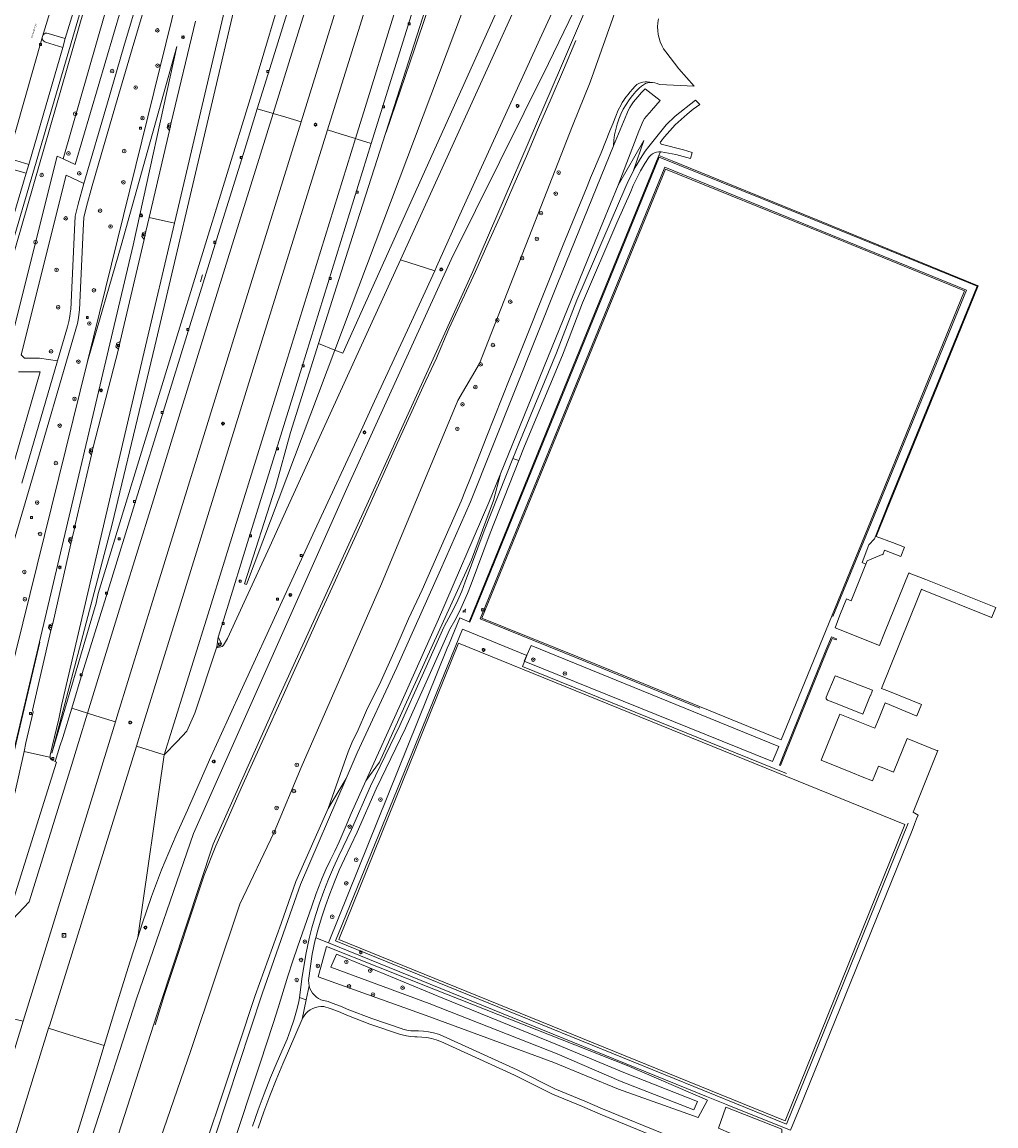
# Model space of a CAD drawing. Header units: metres. Extents: x 136597 to 137331, y 452400 to 453440.
# Tile 32 of 40: x 137003 to 137219, y 452631 to 452876. Entities that reach past the tile are written whole.
import ezdxf
from ezdxf.enums import TextEntityAlignment as Align

# ---------------------------------------------------------------- set-up
doc = ezdxf.new("R2010")
doc.units = ezdxf.units.M
doc.layers.get('0').update_dxf_attribs({"lineweight": 25})
for name, color, linetype, lineweight in [('AB-ondergrond', 7, 'Continuous', 25), ('B-WE-GR-BEPLANTING_CULTUUR_BOSPLANTSOEN-GV', 90, 'Continuous', 18), ('B-WE-GR-BOOM-S @ 0.2', 90, 'Continuous', 25), ('B-WE-GR-GROENVOORZIENING-GV', 80, 'Continuous', 18), ('B-WE-IE-MEUBILAIR_WEGMEUBILAIR-S @ 0.2', 7, 'Continuous', 25), ('B-WE-IE-TERREINAFSCHEIDING_KUNSTMATIG_HEKWERK-G', 20, 'IE-TERREINAFSCHEIDING-KUNSTMATIG', 18), ('B-WE-KL-ET_KAST-S @ 0.2', 10, 'Continuous', 25), ('B-WE-KL-ET_LS_OV_LICHTMAST-S @ 0.2', 190, 'Continuous', 25), ('B-WE-KW-KUNSTWERK_GELUIDSWERING_SCHERM-G', 170, 'Continuous', 18), ('B-WE-OG-TERREIN_CULTUURSCHEIDING-GV', 7, 'Continuous', 18), ('B-WE-OG-TERREIN_ERF-GV', 7, 'Continuous', 18), ('B-WE-OG-TOPOGRAFIE-T18', 10, 'Continuous', 18), ('B-WE-OG-WATER-GV', 130, 'Continuous', 18), ('B-WE-OG-WATER_SLOOT-GV', 120, 'Continuous', 18), ('B-WE-RI-GWA_KOLK-S @ 0.2', 30, 'Continuous', 25), ('B-WE-RI-GWA_RIOOLPUT-S @ 0.2', 30, 'Continuous', 25), ('B-WE-VH-VERHARDING_ASFALT-GV', 252, 'Continuous', 18), ('B-WE-VH-VERHARDING_BETONSTRAATSTEEN-GV', 252, 'Continuous', 18), ('B-WE-VH-VERHARDING_GESLOTEN-GV', 252, 'Continuous', 18), ('B-WE-VH-VERHARDING_OPEN-GV', 252, 'Continuous', 18), ('B-WE-VH-VERHARDING_STRAATBAKSTEEN-GV', 252, 'Continuous', 18), ('B-WE-VH-VERHARDING_TEGEL_RUBBER-GV', 252, 'Continuous', 18)]:
    doc.layers.add(name, color=color, linetype=linetype, lineweight=lineweight)
doc.styles.add('NLCS-ISO', font='NLCS-ISO.ttf')
doc.styles.add('NLCS-ISO-ANNOTATIEF-T18', font='NLCS-ISO.ttf', dxfattribs={"height": 1.8})
doc.linetypes.add('IE-TERREINAFSCHEIDING-KUNSTMATIG', pattern='A,4,[82,NLCS.SHX,S=0.75,R=90,X=0,Y=0],4,-2', length=10)

# ---------------------------------------------------------------- blocks, each defined once
blk = doc.blocks.new('SKL-ET_KAST_ELEKTRA-SO')
at = {"color": 0, "linetype": 'ByBlock', "lineweight": 18}
for points in [[(-2, 2), (2, 2), (2, 1.68), (-2, 1.68)], [(-2, 1.52), (2, 1.52), (2, -2), (-2, -2)]]:
    blk.add_lwpolyline(points, close=True, dxfattribs=at)
at = {"color": 0, "linetype": 'ByBlock', "lineweight": 18, "style": 'NLCS-ISO'}
blk.add_text('et', height=1.5, dxfattribs=at).set_placement((0, 0), align=Align.MIDDLE_CENTER)
blk = doc.blocks.new('SKL-ET_OV_LICHTMAST-SO')
at = {"color": 0, "linetype": 'ByBlock', "lineweight": 18}
for points in [[(-1.2, 0), (-2, 0)], [(-1.4, 1.4), (-0.9, 0.9)], [(0, 2), (0, 1.2)], [(0.9, 0.9), (1.4, 1.4)], [(2, 0), (1.2, 0)], [(-1.4, -1.4), (-0.9, -0.9)], [(0, -1.2), (0, -2)], [(0.9, -0.9), (1.4, -1.4)]]:
    blk.add_lwpolyline(points, dxfattribs=at)
blk.add_circle((0, 0), 1, dxfattribs=at)
blk = doc.blocks.new('SRI-KOLK-SO')
at = {"color": 0, "linetype": 'ByBlock', "lineweight": 18}
blk.add_lwpolyline([(-1.125, -1.125), (1.125, -1.125), (1.125, 1.125), (-1.125, 1.125)], close=True, dxfattribs=at)
at = {"color": 0, "linetype": 'ByBlock', "lineweight": 18, "style": 'NLCS-ISO'}
blk.add_text('k', height=1.5, dxfattribs=at).set_placement((0, 0), align=Align.MIDDLE_CENTER)
blk = doc.blocks.new('SRI-PUT_INSPECTIEPUT_RIOOLPUT-SO')
at = {"color": 0, "linetype": 'ByBlock', "lineweight": 18}
blk.add_lwpolyline([(-1.1, -1.1), (1.1, -1.1), (1.1, 1.1), (-1.1, 1.1)], close=True, dxfattribs=at)
at = {"color": 0, "linetype": 'ByBlock', "lineweight": 18, "style": 'NLCS-ISO'}
blk.add_text('r', height=1.5, dxfattribs=at).set_placement((0, 0.3), align=Align.MIDDLE_CENTER)
blk = doc.blocks.new('SIE-WEG_ZITBANK-SO')
at = {"color": 0, "linetype": 'ByBlock', "lineweight": 18}
blk.add_lwpolyline([(-0.9, -1.6), (-0.9, -0.2), (1.1, -0.2), (1.1, -1.6), (1.3, -1.6), (1.3, -0.2), (1.5, 1.8), (1.3, 1.8), (1.1, 0), (-1.1, 0), (-1.1, -1.6)], close=True, dxfattribs=at)
blk = doc.blocks.new('SGR-BOOM_01-SO')
at = {"linetype": 'ByBlock', "lineweight": 18}
h = blk.add_hatch(color=0, dxfattribs=at)
h.dxf.hatch_style = 1
edge = h.paths.add_edge_path()
edge.add_arc((0, 0), 0.25, 0, 360)
at = {"color": 0, "linetype": 'ByBlock', "lineweight": 18}
for radius in [2, 0.25]:
    blk.add_circle((0, 0), radius, dxfattribs=at)
blk = doc.blocks.new('A$C8609b1a7')
at = {"layer": 'B-WE-GR-BEPLANTING_CULTUUR_BOSPLANTSOEN-GV', "color": 9, "flags": 128}
for points in [[(-255.049, -507.314), (-261.579, -526.554), (-287.161, -635.581), (-296.64, -675.131), (-310.109, -726.004), (-300.249, -692.668), (-299.804, -690.535), (-282.835, -635.213), (-265.707, -579.706), (-246.551, -515.351), (-245.227, -510.326)], [(-213.791, -520.454), (-222.56, -546.74), (-242.254, -607.997), (-250.809, -635.022), (-247.16, -636.46), (-204.52, -523.315)], [(-302.974, -599.46), (-306.884, -597.635), (-316.868, -637.546), (-316.192, -638.261), (-312.815, -638.236), (-308.813, -638.885), (-306.592, -631.272), (-306.284, -630.105), (-306.054, -628.92), (-305.903, -627.722), (-305.879, -627.44), (-305.078, -609.771), (-304.911, -606.753), (-304.248, -604.098)]]:
    blk.add_lwpolyline(points, close=True, dxfattribs=at)
for points in [[(-288.996, -820.437), (-279.186, -792.017), (-268.306, -759.557), (-260.676, -743.567), (-254.676, -729.217), (-236.776, -688.367), (-219.826, -647.637), (-215.016, -639.457), (-201.426, -604.667), (-194.346, -586.687), (-190.406, -576.987), (-183.286, -556.847)], [(-187.13, -550.581), (-197.041, -573.869), (-216.489, -618.987), (-239.719, -670.062), (-259.821, -714.1), (-274.224, -746.206), (-286.167, -782.3), (-295.913, -812.693)]]:
    blk.add_lwpolyline(points, dxfattribs=at)
at = {"layer": 'B-WE-GR-GROENVOORZIENING-GV', "color": 9, "flags": 128}
for points in [[(-247.16, -636.46), (-245.385, -637.159), (-198.09, -532.042), (-201.218, -527.151), (-202.417, -525.293), (-204.284, -522.573), (-204.52, -523.315)], [(-319.863, -637.159), (-308.911, -593.378), (-307.54, -594.018), (-298.336, -561.797), (-298.386, -561.277), (-298.726, -560.867), (-300.606, -560.257), (-301.596, -560.007), (-302.056, -560.047), (-302.576, -560.367), (-302.916, -560.727), (-335.726, -674.337), (-335.796, -675.087), (-335.546, -675.497), (-335.086, -675.787), (-334.056, -676.127), (-333.006, -676.377), (-331.996, -676.467), (-331.396, -676.287), (-330.926, -675.887), (-320.228, -638.436), (-320.216, -638.394)], [(-250.809, -635.022), (-257.022, -654.788), (-260.357, -666.9), (-267.293, -688.396), (-266.795, -688.55), (-247.16, -636.46)], [(-149.903, -727.845), (-148.513, -724.488), (-203.548, -702.126), (-205.077, -705.549)], [(-184.136, -800.627), (-166.426, -806.897), (-164.356, -803.057), (-182.176, -795.357), (-225.206, -778.427), (-249.016, -768.957), (-250.906, -775.687), (-226.876, -784.247), (-198.486, -794.707)], [(-226.236, -781.587), (-248.056, -773.537), (-246.807, -770.666), (-223.146, -780.417), (-197.666, -790.817), (-182.956, -796.927), (-166.556, -803.367), (-167.396, -805.227), (-183.536, -798.937), (-197.776, -792.797)], [(-226.236, -781.587), (-197.776, -792.797), (-183.536, -798.937), (-167.396, -805.227), (-166.556, -803.367), (-182.956, -796.927), (-197.666, -790.817), (-223.146, -780.417), (-246.807, -770.666), (-248.056, -773.537)]]:
    blk.add_lwpolyline(points, close=True, dxfattribs=at)
for points in [[(-295.913, -812.693), (-286.167, -782.3), (-274.224, -746.206), (-259.821, -714.1), (-239.719, -670.062), (-216.489, -618.987), (-197.041, -573.869), (-187.13, -550.581), (-178.127, -528.276), (-199.697, -572.838), (-221.306, -616.375), (-244.524, -667.237), (-278.58, -743.883), (-291.27, -780.587), (-301.108, -811.075)], [(-338.566, -679.487), (-301.036, -551.997), (-307.116, -550.124), (-307.154, -550.232), (-307.198, -550.531), (-307.162, -550.832), (-307.156, -550.846), (-307.049, -551.113), (-306.867, -551.355), (-306.628, -551.54), (-306.499, -551.605), (-302.69, -552.787), (-307.104, -567.244), (-307.658, -569.234), (-315.225, -595.223), (-315.798, -597.189), (-319.696, -610.438)], [(-265.477, -808.869), (-264.214, -805.245), (-262.877, -801.649), (-261.464, -798.081), (-259.978, -794.543), (-258.657, -791.561), (-257.806, -789.514), (-257.029, -787.437), (-256.328, -785.334), (-255.703, -783.207), (-255.192, -781.212), (-255.062, -780.266), (-254.425, -775.643), (-253.58, -770.35), (-252.905, -767.139), (-252.273, -764.791), (-251.462, -762.061), (-250.573, -759.354), (-249.61, -756.674), (-248.571, -754.022), (-247.458, -751.4), (-246.272, -748.809), (-243.473, -742.958), (-239.252, -733.359), (-232.761, -719.888), (-227.471, -708.158), (-222.949, -697.987), (-222.894, -697.893), (-221.808, -695.975), (-220.793, -694.018), (-219.85, -692.026), (-218.98, -690.001), (-218.183, -687.945), (-213.956, -676.634), (-207.593, -660.55), (-206.3, -657.283), (-197.891, -637.055), (-196.424, -633.227), (-193.401, -625.413), (-185.796, -607.653), (-182.693, -600.664), (-181.956, -598.966), (-181.12, -597.237), (-180.769, -596.581), (-178.505, -589.889), (-178.516, -589.907), (-184.236, -599.867), (-189.316, -612.297), (-210.34, -663.954), (-211.896, -669.867), (-216.806, -683.057), (-231.596, -715.467), (-237.276, -728.017), (-240.287, -732.175), (-243.563, -739.385), (-244.884, -742.555), (-246.246, -745.707), (-247.187, -747.764), (-248.192, -749.835), (-249.155, -751.859), (-250.046, -753.917), (-250.276, -754.481), (-251.338, -757.21), (-252.325, -759.968), (-255.492, -769.082), (-256.506, -772.097), (-257.629, -775.572), (-259.796, -782.547), (-260.906, -786.027), (-263.776, -794.827), (-270.266, -814.467)]]:
    blk.add_lwpolyline(points, dxfattribs=at)
at = {"layer": 'B-WE-IE-TERREINAFSCHEIDING_KUNSTMATIG_HEKWERK-G', "color": 9, "flags": 128}
for points in [[(-302.173, -638.988), (-267.359, -497.824)], [(-173.306, -594.017), (-175.187, -593.275), (-193.516, -638.367), (-217.304, -696.812)], [(-136.509, -695.613), (-128.513, -676.153), (-106.797, -623.14), (-127.28, -614.809), (-173.858, -595.856), (-194.193, -645.706), (-214.847, -696.195), (-193.5, -704.846), (-166.042, -715.991)], [(-302.173, -638.988), (-319.696, -710.039)], [(-217.304, -696.812), (-219.416, -695.937), (-221.746, -701.687)], [(-218.818, -698.439), (-247.011, -767.667), (-146.763, -808.404), (-119.742, -741.517)], [(-146.808, -730.512), (-205.47, -706.729), (-204.526, -704.315), (-218.818, -698.439)], [(-164.606, -802.287), (-248.626, -768.167), (-222.216, -702.707)]]:
    blk.add_lwpolyline(points, dxfattribs=at)
at = {"layer": 'B-WE-KW-KUNSTWERK_GELUIDSWERING_SCHERM-G', "color": 9, "flags": 128}
for points in [[(-235.801, -588.097), (-229.393, -569.394), (-221.268, -545.135), (-216.873, -532.114)], [(-193.607, -567.709), (-196.385, -574.235)], [(-196.385, -574.235), (-199.128, -580.585)], [(-199.128, -580.585), (-201.887, -587.069)], [(-201.887, -587.069), (-204.613, -593.431)], [(-204.613, -593.431), (-207.421, -599.793)], [(-207.421, -599.793), (-210.188, -606.265)], [(-210.188, -606.265), (-213.119, -612.655)], [(-213.119, -612.655), (-215.898, -619.013)], [(-276.639, -619.97), (-277.045, -621.309)], [(-276.57, -619.744), (-276.639, -619.97)], [(-218.854, -625.408), (-215.898, -619.013)], [(-221.816, -631.721), (-218.854, -625.408)], [(-224.599, -638.247), (-221.816, -631.721)], [(-227.54, -644.54), (-224.599, -638.247)], [(-230.462, -650.964), (-227.54, -644.54)], [(-233.294, -657.258), (-230.462, -650.964)], [(-236.186, -663.633), (-233.294, -657.258)], [(-239.128, -670.077), (-236.186, -663.633)], [(-241.982, -676.518), (-239.128, -670.077)], [(-305.084, -676.112), (-304.912, -675.367)], [(-304.912, -675.367), (-304.89, -675.27)], [(-244.908, -682.815), (-241.982, -676.518)], [(-247.758, -689.194), (-244.908, -682.815)], [(-250.719, -695.617), (-247.758, -689.194)], [(-253.623, -702.082), (-250.719, -695.617)], [(-319.696, -730.996), (-312.729, -701.319)], [(-256.476, -708.268), (-253.623, -702.082)], [(-259.352, -714.695), (-256.476, -708.268)], [(-262.232, -721.079), (-259.352, -714.695)], [(-265.105, -727.392), (-262.232, -721.079)], [(-268.007, -733.771), (-265.105, -727.392)], [(-270.831, -740.191), (-268.007, -733.771)], [(-273.599, -746.601), (-270.831, -740.191)], [(-276.205, -753.09), (-273.599, -746.601)], [(-276.205, -753.09), (-285.077, -779.635)], [(-287.145, -786.337), (-285.077, -779.635)]]:
    blk.add_lwpolyline(points, dxfattribs=at)
at = {"layer": 'B-WE-OG-TERREIN_CULTUURSCHEIDING-GV', "color": 9, "flags": 128}
for points in [[(-318.324, -734.856), (-316.26, -725.641), (-315.834, -723.738), (-314.222, -716.857), (-314.404, -716.42), (-310.295, -698.794), (-310.801, -698.175), (-310.655, -697.508), (-309.883, -697.172), (-305.866, -679.508), (-306.405, -678.923), (-306.246, -678.206), (-305.501, -677.922), (-305.084, -676.112), (-304.89, -675.27), (-301.304, -659.709), (-301.333, -659.675), (-301.78, -659.138), (-301.621, -658.422), (-300.976, -658.114), (-300.876, -658.066), (-295.263, -636.232), (-295.878, -635.765), (-295.649, -634.909), (-294.896, -634.588), (-289.574, -611.892), (-290.114, -611.246), (-289.935, -610.401), (-289.212, -610.13), (-288.476, -606.987), (-283.966, -587.719), (-284.42, -587.022), (-284.229, -586.209), (-283.556, -585.909), (-278.145, -563.423)], [(-288.586, -557.291), (-292.211, -569.569), (-295.917, -582.15), (-301.11, -599.991), (-302.391, -604.569), (-302.986, -607.044), (-303.143, -609.868), (-303.943, -627.528), (-303.991, -628.071), (-304.161, -629.338), (-304.41, -630.592), (-304.736, -631.828), (-314.895, -666.612), (-319.696, -682.956)], [(-319.696, -710.039), (-302.173, -638.988), (-294.69, -613.275), (-282.295, -569.056), (-292.044, -613.195), (-297.466, -636.329), (-319.696, -730.414)], [(-246.551, -515.351), (-265.707, -579.706), (-282.835, -635.213), (-299.804, -690.535), (-300.249, -692.668), (-310.109, -726.004), (-296.64, -675.131), (-287.161, -635.581), (-261.579, -526.554)], [(-263.194, -524.767), (-282.841, -608.309), (-289.563, -636.893), (-307.915, -715.436), (-308.506, -718.375), (-309.983, -724.509), (-310.434, -726.422), (-310.43, -726.944), (-310.428, -727.147), (-310.181, -727.512), (-309.369, -727.869), (-308.273, -724.441), (-307.67, -722.521), (-305.669, -715.993), (-303.318, -708.324), (-297.658, -690.029), (-291.346, -669.593), (-285.074, -649.283), (-279.798, -632.275), (-273.808, -612.978), (-267.218, -591.826), (-264.437, -582.884), (-260.915, -571.56), (-255.361, -553.676)], [(-198.09, -532.042), (-245.385, -637.159), (-247.16, -636.46), (-266.795, -688.55), (-267.293, -688.396), (-260.357, -666.9), (-257.022, -654.788), (-250.809, -635.022), (-242.254, -607.997), (-222.56, -546.74)], [(-222.054, -536.033), (-230.883, -564.31), (-236.94, -583.691), (-239.079, -590.589), (-254.493, -640.308), (-266.577, -679.182), (-271.134, -693.864), (-273.106, -700.227), (-272.398, -701.618), (-272.53, -702.054), (-273.445, -702.365), (-273.222, -702.53), (-272.241, -702.283), (-271.911, -701.994), (-271.061, -700.553), (-266.892, -691.515), (-261.638, -680.096), (-257.446, -670.895), (-242.78, -638.779), (-232.607, -616.422), (-191.8, -526.74)], [(-278.876, -821.777), (-272.256, -801.967), (-264.876, -779.797), (-259.136, -763.867), (-255.856, -754.537), (-248.659, -738.329), (-248.655, -738.322), (-246.436, -732.016), (-244.238, -725.726), (-243.403, -723.691), (-242.022, -720.819), (-240.133, -716.53), (-236.991, -710.059), (-233.43, -702.135), (-230.815, -696.173), (-227.763, -689.703), (-224.276, -681.778), (-219.08, -670.001), (-218.136, -667.602), (-217.046, -664.839), (-215.593, -661.276), (-213.413, -655.606), (-208.291, -642.738), (-207.129, -639.83), (-204.876, -634.268), (-196.393, -613.074), (-191.071, -600.116), (-190.317, -598.226), (-188.015, -592.683), (-186.045, -587.739), (-185.409, -586.194), (-184.737, -584.504), (-184.192, -583.214), (-183.574, -582.006), (-183.311, -581.515), (-182.966, -580.942), (-182.711, -580.615), (-182.403, -580.197), (-182.058, -579.761), (-181.54, -579.125), (-181.022, -578.516), (-180.445, -577.871), (-180.019, -577.498), (-179.619, -577.271), (-179.101, -577.053), (-178.72, -576.944), (-178.184, -576.871), (-177.785, -576.853), (-176.557, -577.013), (-176.033, -577.083), (-175.526, -577.231), (-175.046, -577.454), (-167.278, -577.855), (-170.732, -573.969), (-173.627, -570.252), (-174.104, -569.546), (-174.517, -568.792), (-174.857, -568.004), (-175.123, -567.187), (-175.312, -566.349), (-175.422, -565.496), (-175.453, -564.638), (-175.403, -563.78), (-175.274, -562.931)], [(-188.985, -540.056), (-201.585, -567.416), (-218.725, -604.926), (-224.57, -617.981), (-224.987, -618.886), (-231.053, -632.043), (-238.343, -647.805), (-241.36, -654.315), (-251.19, -675.493), (-258.917, -692.243), (-268.141, -712.355), (-275.02, -727.5), (-279.966, -738.659), (-282.474, -744.235), (-285.692, -751.888), (-286.815, -754.872), (-287.904, -757.869), (-288.958, -760.878), (-289.978, -763.899), (-290.963, -766.931), (-292.782, -772.405), (-295.887, -782.448), (-298.457, -790.925), (-299.88, -795.619), (-304.503, -810.753)], [(-319.118, -813.966), (-310.797, -787.125), (-310.567, -786.383), (-304.636, -767.316), (-291.302, -724.425), (-290.013, -720.277), (-281.721, -693.586), (-264.35, -637.555), (-248.802, -587.551), (-240.545, -560.996)], [(-246.304, -558.815), (-254.676, -585.767), (-269.921, -634.846), (-287.429, -691.39), (-295.655, -718.043), (-295.966, -719.056), (-310.39, -765.949), (-316.438, -785.563), (-324.809, -812.711)], [(-301.108, -811.075), (-291.27, -780.587), (-278.58, -743.883), (-244.524, -667.237), (-221.306, -616.375), (-199.697, -572.838), (-178.127, -528.276), (-174.036, -521.957), (-173.855, -525.319), (-174.612, -529.62), (-177.086, -537.867), (-183.286, -556.847), (-190.406, -576.987), (-194.346, -586.687), (-201.426, -604.667), (-215.016, -639.457), (-219.826, -647.637), (-236.776, -688.367), (-254.676, -729.217), (-260.676, -743.567), (-268.306, -759.557), (-279.186, -792.017), (-288.996, -820.437)], [(-335.726, -674.337), (-302.916, -560.727), (-302.576, -560.367), (-302.056, -560.047), (-301.596, -560.007), (-300.606, -560.257), (-298.726, -560.867), (-298.386, -561.277), (-298.336, -561.797), (-307.54, -594.018), (-304.865, -595.267), (-292.978, -554.724), (-301.036, -551.997), (-338.566, -679.487)], [(-324.966, -683.61), (-312.644, -641.303), (-314.02, -641.294), (-317.475, -641.271)], [(-316.742, -666.058), (-308.813, -638.885), (-312.815, -638.236), (-316.192, -638.261), (-316.868, -637.546), (-306.884, -597.635), (-302.974, -599.46), (-297.699, -581.572), (-294.057, -569.022), (-290.466, -556.815), (-290.219, -555.658), (-292.978, -554.724), (-304.865, -595.267), (-307.54, -594.018), (-308.911, -593.378), (-319.863, -637.159)], [(-317.475, -641.271), (-314.02, -641.294), (-312.644, -641.303), (-324.966, -683.61)], [(-341.105, -817.928), (-337.808, -806.724), (-333.953, -792.017), (-330.526, -778.668), (-321.459, -738.095), (-319.696, -730.414), (-297.466, -636.329), (-292.044, -613.195), (-282.295, -569.056), (-294.69, -613.275), (-302.173, -638.988), (-319.696, -710.039), (-326.221, -736.989), (-332.274, -762.98), (-342.19, -796.234), (-355.537, -840.994)], [(-145.896, -809.757), (-159.456, -804.342), (-160.154, -804.066), (-164.606, -802.287), (-248.626, -768.167), (-251.427, -767.031), (-251.537, -767.44), (-252.21, -770.638), (-253.02, -776.487), (-252.994, -777.086), (-252.89, -777.681), (-252.707, -778.257), (-252.45, -778.804), (-252.124, -779.312), (-251.733, -779.773), (-251.284, -780.178), (-250.786, -780.521), (-250.278, -780.781), (-248.691, -781.189), (-247.767, -781.504), (-245.888, -782.208), (-244.039, -782.986), (-238.93, -784.968), (-232.204, -787.228), (-232.052, -787.277), (-231.174, -787.501), (-230.279, -787.647), (-229.374, -787.714), (-228.6, -787.713), (-227.475, -787.778), (-226.358, -787.923), (-225.253, -788.146), (-224.168, -788.448), (-223.092, -788.831), (-206.678, -796.357), (-198.286, -800.577), (-191.598, -803.318), (-187.709, -805.038), (-172.777, -811.108)]]:
    blk.add_lwpolyline(points, dxfattribs=at)
for points in [[(-206.276, -661.029), (-212.65, -677.136), (-216.87, -688.431), (-217.676, -690.511), (-218.555, -692.559), (-219.507, -694.575), (-220.531, -696.556), (-221.625, -698.498), (-221.699, -698.623), (-226.194, -708.73), (-231.492, -720.479), (-237.98, -733.944), (-242.2, -743.542), (-245.031, -749.46), (-246.186, -751.984), (-247.29, -754.588), (-248.32, -757.223), (-249.276, -759.885), (-250.155, -762.574), (-250.958, -765.286), (-251.427, -767.031), (-248.626, -768.167), (-222.216, -702.707), (-221.746, -701.687), (-219.416, -695.937), (-217.304, -696.812), (-193.516, -638.367), (-175.187, -593.275), (-174.819, -592.422), (-175.198, -592.418), (-175.682, -592.493), (-176.147, -592.646), (-176.581, -592.872), (-176.973, -593.166), (-177.312, -593.52), (-178.304, -595.065), (-179.227, -596.651), (-180.081, -598.276), (-180.863, -599.937), (-181.405, -601.213), (-184.513, -608.212), (-192.104, -625.941), (-195.117, -633.73), (-196.591, -637.574), (-205.002, -657.81)], [(-226.876, -784.247), (-250.906, -775.687), (-249.016, -768.957), (-225.206, -778.427), (-182.176, -795.357), (-164.356, -803.057), (-166.426, -806.897), (-184.136, -800.627), (-198.486, -794.707)], [(-156.392, -811.67), (-161.918, -809.305), (-160.29, -804.625), (-147.856, -809.507), (-147.759, -811.647)]]:
    blk.add_lwpolyline(points, close=True, dxfattribs=at)
at = {"layer": 'B-WE-OG-TERREIN_ERF-GV', "color": 9, "flags": 128}
for points in [[(-124.986, -680.903), (-121.406, -682.349), (-120.579, -680.215), (-123.195, -679.248), (-126.825, -677.909), (-124.576, -672.197), (-113.216, -644.447), (-104.156, -622.227), (-139.106, -607.907), (-172.176, -594.427), (-173.306, -594.017), (-175.187, -593.275), (-193.516, -638.367), (-217.304, -696.812), (-217.146, -696.877), (-215.116, -691.867), (-193.296, -638.427), (-175.056, -593.587), (-152.106, -602.847), (-104.406, -622.287), (-123.676, -669.447), (-127.234, -678.403), (-128.456, -679.717), (-129.976, -683.687), (-129.154, -684.032), (-128.846, -683.267), (-125.516, -681.867), (-125.395, -681.917)], [(-123.865, -712.34), (-125.662, -711.61), (-117.51, -691.458), (-116.759, -689.604), (-116.676, -689.638), (-101.244, -695.889), (-101.183, -695.827), (-100.231, -693.663), (-115.782, -687.465), (-119.506, -686.029), (-119.616, -685.986), (-125.005, -699.311), (-126.122, -702.074), (-136.004, -698.157), (-134.906, -695.387), (-133.417, -691.72), (-133.416, -691.717), (-132.426, -692.147), (-129.154, -684.032), (-129.976, -683.687), (-128.456, -679.717), (-127.234, -678.403), (-123.676, -669.447), (-104.406, -622.287), (-152.106, -602.847), (-175.056, -593.587), (-193.296, -638.427), (-215.116, -691.867), (-217.146, -696.877), (-217.304, -696.812), (-219.416, -695.937), (-221.746, -701.687), (-222.216, -702.707), (-248.626, -768.167), (-164.606, -802.287), (-160.154, -804.066), (-159.456, -804.342), (-145.896, -809.757), (-143.226, -803.287), (-142.766, -802.217), (-118.862, -743.147), (-118.355, -741.804), (-117.868, -740.566), (-117.52, -739.752), (-118.641, -739.116), (-113.15, -725.38), (-113.18, -725.361), (-113.226, -725.475), (-119.982, -722.737), (-123.006, -730.197), (-125.121, -729.343), (-126.326, -728.857), (-127.676, -732.177), (-129.979, -731.244), (-132.091, -730.388), (-134.871, -729.261), (-139.076, -727.557), (-137.666, -724.058), (-134.946, -717.307), (-127.146, -720.432), (-126.366, -718.507), (-124.889, -714.86), (-117.945, -717.683), (-117.83, -717.73), (-116.806, -715.21)], [(-147.949, -723.033), (-193.191, -704.641), (-214.483, -696.023), (-193.907, -645.672), (-173.675, -596.255), (-138.965, -610.379), (-107.198, -623.298), (-128.139, -674.542)], [(-144.823, -720.447), (-148.098, -728.736), (-148.352, -728.635), (-147.066, -725.454), (-138.056, -703.157), (-136.816, -700.137), (-135.667, -700.618), (-135.762, -700.851), (-136.664, -700.505), (-137.834, -703.28)], [(-120.515, -741.872), (-147.093, -807.645), (-246.328, -767.423), (-219.659, -701.584)], [(-148.513, -724.488), (-149.903, -727.845), (-205.077, -705.549), (-203.548, -702.126)], [(-129.806, -717.317), (-135.546, -715.047), (-137.663, -714.209), (-137.832, -714.093), (-137.944, -713.921), (-137.983, -713.72), (-137.956, -713.557), (-135.978, -708.8), (-135.743, -708.892), (-127.686, -712.037), (-127.748, -712.203), (-128.143, -713.263), (-128.194, -713.246)]]:
    blk.add_lwpolyline(points, close=True, dxfattribs=at)
at = {"layer": 'B-WE-OG-WATER-GV', "color": 9, "flags": 128}
blk.add_lwpolyline([(-270.266, -814.467), (-263.776, -794.827), (-260.906, -786.027), (-259.796, -782.547), (-257.629, -775.572), (-256.506, -772.097), (-255.492, -769.082), (-252.325, -759.968), (-251.338, -757.21), (-250.276, -754.481), (-250.046, -753.917), (-249.155, -751.859), (-248.192, -749.835), (-247.187, -747.764), (-246.246, -745.707), (-244.884, -742.555), (-243.563, -739.385), (-240.287, -732.175), (-232.476, -714.987), (-224.156, -696.247), (-212.926, -670.307), (-210.34, -663.954), (-189.316, -612.297), (-184.236, -599.867), (-179.586, -587.827), (-179.029, -586.409), (-178.709, -585.716), (-178.326, -585.057), (-177.977, -584.578), (-177.161, -583.718), (-176.766, -583.277), (-174.868, -581.007), (-178.176, -578.437), (-178.618, -578.856), (-179.041, -579.294), (-179.846, -580.207), (-180.785, -581.365), (-181.226, -581.967), (-181.626, -582.597), (-181.992, -583.268), (-182.313, -583.961), (-185.213, -591.073), (-197.646, -621.507), (-217.016, -670.197), (-223.676, -685.267), (-233.406, -706.997), (-242.196, -725.937), (-244.656, -731.625), (-254.826, -755.147), (-258.056, -764.397), (-263.346, -779.457), (-276.336, -818.717)], dxfattribs=at)
at = {"layer": 'B-WE-OG-WATER_SLOOT-GV', "color": 9, "flags": 128}
for points in [[(-248.655, -738.322), (-244.656, -731.625), (-242.196, -725.937), (-233.406, -706.997), (-223.676, -685.267), (-217.016, -670.197), (-197.646, -621.507), (-185.213, -591.073), (-185.14, -589.865), (-184.987, -588.664), (-184.756, -587.477), (-184.446, -586.307), (-184.06, -585.16), (-183.599, -584.041), (-183.065, -582.955), (-182.46, -581.907), (-181.788, -580.9), (-181.05, -579.941), (-180.251, -579.032), (-179.393, -578.178), (-179.163, -577.967), (-179.008, -577.829), (-178.579, -577.52), (-178.108, -577.28), (-177.607, -577.113), (-177.086, -577.023), (-176.557, -577.013), (-177.785, -576.853), (-178.184, -576.871), (-178.72, -576.944), (-179.101, -577.053), (-179.619, -577.271), (-180.019, -577.498), (-180.445, -577.871), (-181.022, -578.516), (-181.54, -579.125), (-182.058, -579.761), (-182.403, -580.197), (-182.711, -580.615), (-182.966, -580.942), (-183.311, -581.515), (-183.574, -582.006), (-184.192, -583.214), (-184.737, -584.504), (-185.409, -586.194), (-186.045, -587.739), (-188.015, -592.683), (-190.317, -598.226), (-191.071, -600.116), (-196.393, -613.074), (-204.876, -634.268), (-207.129, -639.83), (-208.291, -642.738), (-213.413, -655.606), (-215.593, -661.276), (-217.046, -664.839), (-218.136, -667.602), (-219.08, -670.001), (-224.276, -681.778), (-227.763, -689.703), (-230.815, -696.173), (-233.43, -702.135), (-236.991, -710.059), (-240.133, -716.53), (-242.022, -720.819), (-243.403, -723.691), (-244.238, -725.726), (-246.436, -732.016)], [(-210.34, -663.954), (-212.926, -670.307), (-224.156, -696.247), (-232.476, -714.987), (-240.287, -732.175), (-237.276, -728.017), (-231.596, -715.467), (-216.806, -683.057), (-211.896, -669.867)]]:
    blk.add_lwpolyline(points, close=True, dxfattribs=at)
blk.add_lwpolyline([(-276.336, -818.717), (-263.346, -779.457), (-258.056, -764.397), (-254.826, -755.147), (-244.656, -731.625), (-248.655, -738.322), (-248.659, -738.329), (-255.856, -754.537), (-259.136, -763.867), (-264.876, -779.797), (-272.256, -801.967), (-278.876, -821.777)], dxfattribs=at)
at = {"layer": 'B-WE-VH-VERHARDING_ASFALT-GV', "color": 9, "flags": 128}
for points in [[(-278.145, -563.423), (-283.556, -585.909), (-283.966, -587.719), (-288.476, -606.987), (-282.841, -608.309), (-263.194, -524.767)], [(-191.8, -526.74), (-232.607, -616.422), (-224.987, -618.886), (-224.57, -617.981), (-218.725, -604.926), (-201.585, -567.416), (-188.985, -540.056)], [(-290.466, -556.815), (-294.057, -569.022), (-297.699, -581.572), (-302.974, -599.46), (-304.248, -604.098), (-304.911, -606.753), (-305.078, -609.771), (-305.879, -627.44), (-305.903, -627.722), (-306.054, -628.92), (-306.284, -630.105), (-306.592, -631.272), (-308.813, -638.885), (-316.742, -666.058)], [(-319.696, -682.956), (-314.895, -666.612), (-304.736, -631.828), (-304.41, -630.592), (-304.161, -629.338), (-303.991, -628.071), (-303.943, -627.528), (-303.143, -609.868), (-302.986, -607.044), (-302.391, -604.569), (-301.11, -599.991), (-295.917, -582.15), (-292.211, -569.569), (-288.586, -557.291)], [(-319.906, -784.709), (-316.438, -785.563), (-310.39, -765.949), (-295.966, -719.056), (-299.132, -718.056), (-302.14, -717.107), (-304.132, -723.605), (-305.748, -728.761), (-315.155, -759.054), (-318.781, -762.894)], [(-318.498, -758.206), (-309.039, -727.988), (-309.369, -727.869), (-310.181, -727.512), (-310.428, -727.147), (-310.43, -726.944), (-310.592, -726.893), (-316.26, -725.641), (-318.324, -734.856)], [(-172.777, -811.108), (-187.709, -805.038), (-191.598, -803.318), (-198.286, -800.577), (-206.678, -796.357), (-223.092, -788.831), (-224.168, -788.448), (-225.253, -788.146), (-226.358, -787.923), (-227.475, -787.778), (-228.6, -787.713), (-229.374, -787.714), (-230.279, -787.647), (-231.174, -787.501), (-232.052, -787.277), (-232.204, -787.228), (-238.93, -784.968), (-244.039, -782.986), (-245.888, -782.208), (-247.767, -781.504), (-248.691, -781.189), (-250.278, -780.781), (-250.786, -780.521), (-251.284, -780.178), (-251.733, -779.773), (-252.124, -779.312), (-252.45, -778.804), (-252.707, -778.257), (-252.89, -777.681), (-253.555, -780.819), (-254.463, -785.108), (-254.344, -784.873), (-254.009, -784.336), (-253.609, -783.846), (-253.15, -783.41), (-252.64, -783.036), (-252.087, -782.728), (-251.5, -782.493), (-250.887, -782.334), (-250.26, -782.253), (-249.627, -782.252), (-248.218, -782.724), (-246.364, -783.418), (-244.539, -784.187), (-239.373, -786.191), (-232.61, -788.464), (-232.223, -788.581), (-231.286, -788.805), (-230.335, -788.949), (-229.375, -789.015), (-228.888, -789.009), (-227.81, -789.054), (-226.737, -789.178), (-225.677, -789.382), (-224.635, -789.664), (-223.602, -790.027), (-207.242, -797.528), (-198.825, -801.761), (-192.107, -804.514), (-188.235, -806.227), (-173.267, -812.351)], [(-264.243, -809.28), (-262.985, -805.669), (-261.652, -802.085), (-260.244, -798.53), (-258.762, -795.006), (-257.473, -792.098), (-254.463, -785.108), (-253.555, -780.819), (-255.062, -780.266), (-255.192, -781.212), (-255.703, -783.207), (-256.328, -785.334), (-257.029, -787.437), (-257.806, -789.514), (-258.657, -791.561), (-259.978, -794.543), (-261.464, -798.081), (-262.877, -801.649), (-264.214, -805.245), (-265.477, -808.869)]]:
    blk.add_lwpolyline(points, dxfattribs=at)
for points in [[(-247.826, -529.261), (-248.113, -530.275), (-250.36, -537.477), (-255.361, -553.676), (-260.915, -571.56), (-264.437, -582.884), (-261.093, -583.871), (-260.888, -583.932), (-257.382, -572.658), (-251.827, -554.77), (-246.826, -538.574), (-244.566, -531.33), (-238.057, -510.787), (-239.666, -510.275), (-241.325, -509.748), (-245.914, -524.551), (-247.398, -529.356)], [(-231.639, -512.829), (-238.057, -510.787), (-244.566, -531.33), (-246.826, -538.574), (-251.827, -554.77), (-257.382, -572.658), (-260.888, -583.932), (-258.058, -584.768), (-254.676, -585.767), (-246.304, -558.815), (-236.831, -528.339), (-236.599, -527.574), (-236.345, -526.816), (-236.071, -526.064), (-235.777, -525.321), (-235.462, -524.586)], [(-219.832, -516.627), (-225.923, -514.624), (-229.881, -526.863), (-230.159, -527.83), (-240.545, -560.996), (-248.802, -587.551), (-245.748, -588.505), (-242.61, -589.486), (-240.473, -582.591), (-234.415, -563.207), (-225.542, -534.791)], [(-242.61, -589.486), (-242.198, -589.615), (-239.079, -590.589), (-236.94, -583.691), (-230.883, -564.31), (-222.054, -536.033), (-221.427, -534.469), (-221.612, -534.298), (-216.412, -517.752), (-219.832, -516.627), (-225.542, -534.791), (-234.415, -563.207), (-240.473, -582.591)], [(-167.024, -580.968), (-171.558, -584.548), (-173.547, -586.405), (-177.415, -591.259), (-178.193, -592.279), (-179.237, -593.89), (-180.214, -595.544), (-180.769, -596.581), (-181.12, -597.237), (-181.956, -598.966), (-182.693, -600.664), (-185.796, -607.653), (-193.401, -625.413), (-196.424, -633.227), (-197.891, -637.055), (-206.3, -657.283), (-207.593, -660.55), (-206.276, -661.029), (-205.002, -657.81), (-196.591, -637.574), (-195.117, -633.73), (-192.104, -625.941), (-184.513, -608.212), (-181.405, -601.213), (-180.863, -599.937), (-180.081, -598.276), (-179.227, -596.651), (-178.304, -595.065), (-177.312, -593.52), (-176.973, -593.166), (-176.581, -592.872), (-176.147, -592.646), (-175.682, -592.493), (-175.198, -592.418), (-174.819, -592.422), (-174.708, -592.423), (-174.652, -592.428), (-171.419, -593.014), (-168.105, -593.95), (-167.74, -592.554), (-169.667, -592.021), (-174.612, -590.717), (-174.665, -590.691), (-174.786, -590.573), (-174.84, -590.412), (-174.815, -590.245), (-174.717, -590.108), (-173.901, -589.095), (-172.734, -587.757), (-171.507, -586.472), (-170.224, -585.245), (-168.887, -584.076), (-167.499, -582.969), (-166.062, -581.925)], [(-260.888, -583.932), (-261.093, -583.871), (-264.437, -582.884), (-267.218, -591.826), (-273.808, -612.978), (-279.798, -632.275), (-285.074, -649.283), (-291.346, -669.593), (-297.658, -690.029), (-303.318, -708.324), (-305.669, -715.993), (-302.18, -717.094), (-302.14, -717.107), (-299.782, -709.413), (-294.123, -691.122), (-287.811, -670.685), (-281.539, -650.377), (-276.264, -633.372), (-270.275, -614.077), (-263.685, -592.926)], [(-254.676, -585.767), (-258.058, -584.768), (-260.888, -583.932), (-263.685, -592.926), (-270.275, -614.077), (-276.264, -633.372), (-281.539, -650.377), (-287.811, -670.685), (-294.123, -691.122), (-299.782, -709.413), (-302.14, -717.107), (-299.132, -718.056), (-295.966, -719.056), (-295.655, -718.043), (-287.429, -691.39), (-269.921, -634.846)], [(-242.61, -589.486), (-245.748, -588.505), (-248.802, -587.551), (-264.35, -637.555), (-281.721, -693.586), (-290.013, -720.277), (-291.302, -724.425), (-285.081, -726.359), (-283.986, -722.838), (-274.676, -692.898), (-270.11, -678.084), (-258.027, -639.211)], [(-239.079, -590.589), (-242.198, -589.615), (-242.61, -589.486), (-258.027, -639.211), (-270.11, -678.084), (-274.676, -692.898), (-283.986, -722.838), (-285.081, -726.359), (-282.251, -723.386), (-280.108, -721.134), (-278.281, -717.122), (-273.445, -702.365), (-273.106, -700.227), (-271.134, -693.864), (-266.577, -679.182), (-254.493, -640.308)], [(-282.841, -608.309), (-288.476, -606.987), (-289.212, -610.13), (-289.574, -611.892), (-294.896, -634.588), (-295.263, -636.232), (-300.876, -658.066), (-301.304, -659.709), (-304.89, -675.27), (-305.084, -676.112), (-305.501, -677.922), (-305.866, -679.508), (-309.883, -697.172), (-310.295, -698.794), (-314.404, -716.42), (-314.222, -716.857), (-315.834, -723.738), (-316.26, -725.641), (-310.592, -726.893), (-310.43, -726.944), (-310.434, -726.422), (-309.983, -724.509), (-308.506, -718.375), (-307.915, -715.436), (-289.563, -636.893)], [(-224.987, -618.886), (-232.607, -616.422), (-242.78, -638.779), (-257.446, -670.895), (-261.638, -680.096), (-266.892, -691.515), (-271.061, -700.553), (-271.911, -701.994), (-272.241, -702.283), (-273.222, -702.53), (-273.445, -702.365), (-278.281, -717.122), (-280.108, -721.134), (-282.251, -723.386), (-285.081, -726.359), (-290.963, -766.931), (-289.978, -763.899), (-288.958, -760.878), (-287.904, -757.869), (-286.815, -754.872), (-285.692, -751.888), (-282.474, -744.235), (-279.966, -738.659), (-275.02, -727.5), (-268.141, -712.355), (-258.917, -692.243), (-251.19, -675.493), (-241.36, -654.315), (-238.343, -647.805), (-231.053, -632.043)], [(-207.593, -660.55), (-213.956, -676.634), (-218.183, -687.945), (-218.98, -690.001), (-219.85, -692.026), (-220.793, -694.018), (-221.808, -695.975), (-222.894, -697.893), (-222.949, -697.987), (-227.471, -708.158), (-232.761, -719.888), (-239.252, -733.359), (-243.473, -742.958), (-246.272, -748.809), (-247.458, -751.4), (-248.571, -754.022), (-249.61, -756.674), (-250.573, -759.354), (-251.462, -762.061), (-252.273, -764.791), (-252.905, -767.139), (-253.58, -770.35), (-254.425, -775.643), (-255.062, -780.266), (-253.555, -780.819), (-252.89, -777.681), (-252.994, -777.086), (-253.02, -776.487), (-252.21, -770.638), (-251.537, -767.44), (-251.427, -767.031), (-250.958, -765.286), (-250.155, -762.574), (-249.276, -759.885), (-248.32, -757.223), (-247.29, -754.588), (-246.186, -751.984), (-245.031, -749.46), (-242.2, -743.542), (-237.98, -733.944), (-231.492, -720.479), (-226.194, -708.73), (-221.699, -698.623), (-221.625, -698.498), (-220.531, -696.556), (-219.507, -694.575), (-218.555, -692.559), (-217.676, -690.511), (-216.87, -688.431), (-212.65, -677.136), (-206.276, -661.029)], [(-305.748, -728.761), (-304.132, -723.605), (-302.14, -717.107), (-302.18, -717.094), (-305.669, -715.993), (-307.67, -722.521), (-308.273, -724.441), (-309.369, -727.869), (-309.039, -727.988), (-318.498, -758.206), (-318.49, -758.217), (-318.781, -762.894), (-315.155, -759.054)], [(-285.081, -726.359), (-291.302, -724.425), (-304.636, -767.316), (-310.567, -786.383), (-310.797, -787.125), (-307.328, -788.193), (-304.04, -789.206), (-298.457, -790.925), (-295.887, -782.448), (-292.782, -772.405), (-290.963, -766.931)]]:
    blk.add_lwpolyline(points, close=True, dxfattribs=at)
at = {"layer": 'B-WE-VH-VERHARDING_BETONSTRAATSTEEN-GV', "color": 9, "flags": 128}
blk.add_lwpolyline([(-318.178, -587.89), (-312.189, -566.825), (-312.186, -566.813), (-307.154, -550.232)], dxfattribs=at)
at = {"layer": 'B-WE-VH-VERHARDING_GESLOTEN-GV', "color": 9, "flags": 128}
for points in [[(-283.966, -587.719), (-283.556, -585.909), (-284.229, -586.209), (-284.42, -587.022)], [(-289.212, -610.13), (-289.935, -610.401), (-290.114, -611.246), (-289.574, -611.892)], [(-295.263, -636.232), (-294.896, -634.588), (-295.649, -634.909), (-295.878, -635.765)], [(-301.304, -659.709), (-300.876, -658.066), (-300.976, -658.114), (-301.621, -658.422), (-301.78, -659.138), (-301.333, -659.675)], [(-305.866, -679.508), (-305.501, -677.922), (-306.246, -678.206), (-306.405, -678.923)], [(-309.883, -697.172), (-310.655, -697.508), (-310.801, -698.175), (-310.295, -698.794)], [(-273.106, -700.227), (-273.445, -702.365), (-272.53, -702.054), (-272.398, -701.618)]]:
    blk.add_lwpolyline(points, close=True, dxfattribs=at)
at = {"layer": 'B-WE-VH-VERHARDING_OPEN-GV', "color": 9, "flags": 128}
for points in [[(-312.189, -566.825), (-312.227, -567.11), (-312.185, -567.395), (-312.067, -567.657), (-311.882, -567.878), (-311.643, -568.038), (-311.479, -568.102), (-307.658, -569.234), (-307.104, -567.244), (-310.892, -566.121), (-311.177, -566.078), (-311.463, -566.114), (-311.728, -566.228), (-311.952, -566.409), (-312.118, -566.645), (-312.186, -566.813)], [(-320.217, -594.822), (-320.238, -595.114), (-320.18, -595.4), (-320.047, -595.661), (-319.862, -595.864), (-319.696, -596.033), (-315.798, -597.189), (-315.225, -595.223), (-319.045, -594.093), (-319.327, -594.051), (-319.61, -594.089), (-319.642, -594.098), (-319.696, -594.117), (-319.904, -594.279), (-320.069, -594.483), (-320.194, -594.74)]]:
    blk.add_lwpolyline(points, close=True, dxfattribs=at)
at = {"layer": 'B-WE-VH-VERHARDING_STRAATBAKSTEEN-GV', "color": 9, "flags": 128}
for points in [[(-307.154, -550.232), (-312.186, -566.813), (-312.118, -566.645), (-311.952, -566.409), (-311.728, -566.228), (-311.463, -566.114), (-311.177, -566.078), (-310.892, -566.121), (-307.104, -567.244), (-302.69, -552.787), (-306.499, -551.605), (-306.628, -551.54), (-306.867, -551.355), (-307.049, -551.113), (-307.156, -550.846), (-307.162, -550.832), (-307.198, -550.531)], [(-312.189, -566.825), (-318.178, -587.89), (-319.611, -592.758), (-319.696, -593.048), (-320.194, -594.74), (-320.069, -594.483), (-319.904, -594.279), (-319.696, -594.117), (-319.642, -594.098), (-319.61, -594.089), (-319.327, -594.051), (-319.045, -594.093), (-315.225, -595.223), (-307.658, -569.234), (-311.479, -568.102), (-311.643, -568.038), (-311.882, -567.878), (-312.067, -567.657), (-312.185, -567.395), (-312.227, -567.11)], [(-327.522, -637.036), (-319.696, -610.438), (-315.798, -597.189), (-319.696, -596.033), (-319.862, -595.864), (-320.047, -595.661), (-320.18, -595.4), (-320.238, -595.114), (-320.217, -594.822), (-320.981, -597.419), (-323.839, -607.13), (-329.508, -626.41), (-332.193, -635.556)]]:
    blk.add_lwpolyline(points, close=True, dxfattribs=at)
at = {"layer": 'B-WE-VH-VERHARDING_TEGEL_RUBBER-GV', "color": 9, "flags": 128}
for points in [[(-147.949, -723.033), (-128.139, -674.542), (-107.198, -623.298), (-138.965, -610.379), (-173.675, -596.255), (-193.907, -645.672), (-214.483, -696.023), (-193.191, -704.641)], [(-246.328, -767.423), (-147.093, -807.645), (-120.515, -741.872), (-219.659, -701.584)]]:
    blk.add_lwpolyline(points, close=True, dxfattribs=at)
at = {"layer": 'B-WE-GR-BOOM-S @ 0.2', "color": 9, "xscale": 0.2, "yscale": 0.2, "zscale": 0.2}
for p in [(-286.625, -565.452), (-286.58, -573.294), (-296.694, -574.508), (-291.453, -578.143), (-304.886, -583.983), (-289.937, -584.949), (-306.402, -592.794), (-293.994, -592.272), (-312.345, -597.602), (-303.994, -597.221), (-197.425, -597.046), (-294.179, -599.199), (-198.075, -601.726), (-299.357, -605.508), (-307.007, -607.213), (-201.355, -606.066), (-297.033, -609.019), (-313.695, -612.524), (-202.265, -611.766), (-205.565, -616.046), (-309.033, -618.649), (-300.733, -623.191), (-308.682, -626.962), (-208.195, -625.726), (-211.055, -629.836), (-301.752, -630.562), (-212.045, -635.346), (-310.249, -636.751), (-304.168, -639.042), (-214.785, -639.646), (-215.925, -644.676), (-305.044, -647.324), (-218.805, -648.526), (-308.335, -653.259), (-219.965, -653.966), (-309.174, -661.572), (-313.342, -670.342), (-312.694, -677.311), (-316.194, -685.745), (-316.086, -691.81), (-203.065, -705.226), (-196.045, -708.306), (-255.645, -728.596), (-256.275, -734.416), (-260.135, -738.176), (-237.045, -736.316), (-243.875, -742.326), (-260.675, -743.566), (-242.425, -749.676), (-244.655, -754.906), (-247.755, -762.336), (-253.845, -767.886), (-254.694, -771.935), (-244.615, -772.356), (-250.965, -773.256), (-239.315, -774.306), (-255.655, -776.376), (-244.025, -777.786), (-238.705, -779.616), (-232.125, -778.096)]:
    blk.add_blockref('SGR-BOOM_01-SO', p, dxfattribs=at)
at = {"layer": 'B-WE-IE-MEUBILAIR_WEGMEUBILAIR-S @ 0.2', "color": 9, "xscale": 0.2, "yscale": 0.2, "zscale": 0.2}
blk.add_blockref('SIE-WEG_ZITBANK-SO', (-218.464, -694.407), dxfattribs=at)
at = {"layer": 'B-WE-KL-ET_KAST-S @ 0.2', "color": 9, "xscale": 0.2, "yscale": 0.2, "zscale": 0.2}
blk.add_blockref('SKL-ET_KAST_ELEKTRA-SO', (-307.399, -766.45), dxfattribs=at)
at = {"layer": 'B-WE-KL-ET_LS_OV_LICHTMAST-S @ 0.2', "color": 9, "xscale": 0.2, "yscale": 0.2, "zscale": 0.2}
for p in [(-280.918, -566.965), (-206.566, -582.23), (-251.473, -586.414), (-290.249, -606.571), (-223.534, -618.555), (-299.142, -645.409), (-272.045, -652.796), (-240.595, -654.75), (-308.305, -684.726), (-257.075, -690.853), (-214.276, -694.172), (-214.127, -703.07), (-292.663, -719.193), (-274.093, -727.858), (-289.285, -764.736), (-241.399, -770.236)]:
    blk.add_blockref('SKL-ET_OV_LICHTMAST-SO', p, dxfattribs=at)
at = {"layer": 'B-WE-RI-GWA_KOLK-S @ 0.2', "color": 9, "xscale": 0.2, "yscale": 0.2, "zscale": 0.2}
for p in [(-230.626, -564.027), (-312.581, -568.616), (-262.043, -574.582), (-236.343, -582.43), (-283.909, -586.73), (-267.992, -593.695), (-242.251, -601.393), (-289.583, -610.89), (-273.849, -612.539), (-248.188, -620.566), (-279.858, -631.917), (-295.26, -635.421), (-254.208, -639.959), (-285.591, -650.329), (-301.296, -658.871), (-259.945, -658.438), (-291.681, -670.12), (-305.894, -678.643), (-265.936, -677.763), (-297.959, -690.458), (-259.92, -691.808), (-310.292, -697.9), (-271.972, -697.195), (-272.783, -701.808), (-303.586, -708.634), (-314.813, -717.182), (-309.893, -727.193)]:
    blk.add_blockref('SRI-KOLK-SO', p, dxfattribs=at)
at = {"layer": 'B-WE-RI-GWA_RIOOLPUT-S @ 0.2', "color": 9, "xscale": 0.2, "yscale": 0.2, "zscale": 0.2}
for p in [(-290.345, -587.211), (-302.196, -629.238), (-314.574, -673.678), (-305.063, -675.713), (-295.114, -678.421), (-254.695, -682.076), (-268.249, -687.769)]:
    blk.add_blockref('SRI-PUT_INSPECTIEPUT_RIOOLPUT-SO', p, dxfattribs=at)
at = {"layer": 'B-WE-OG-TOPOGRAFIE-T18', "color": 9, "style": 'NLCS-ISO-ANNOTATIEF-T18'}
blk.add_text('Nijeveldsingel', height=0.36, rotation=74, dxfattribs=at).set_placement((-314.077, -565.566), align=Align.MIDDLE)

msp = doc.modelspace()

# ---------------------------------------------------------------- block references
at = {"layer": 'AB-ondergrond'}
msp.add_blockref('A$C8609b1a7', (137319.7, 453439.75), dxfattribs=at)

doc.saveas('drawing.dxf')
